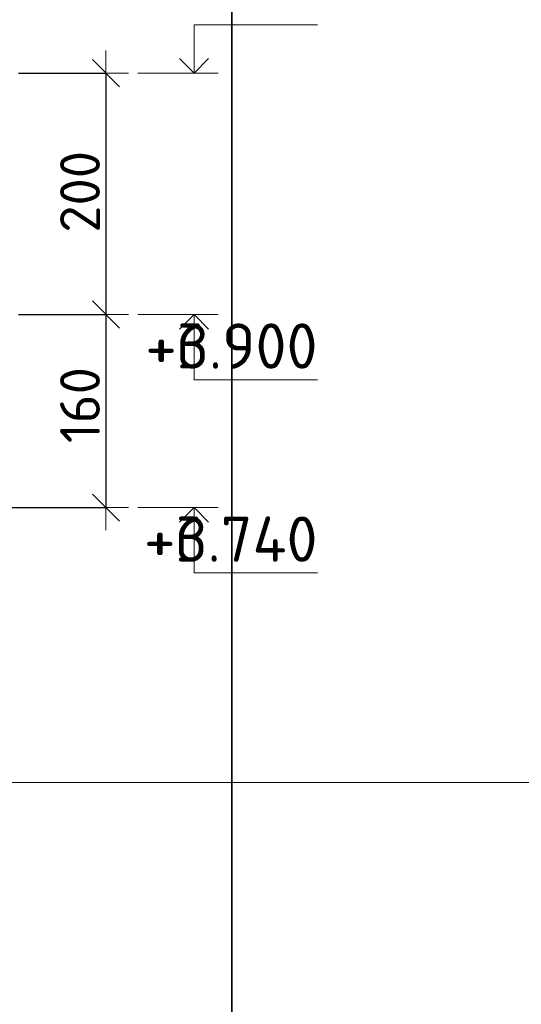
# Model space of a CAD drawing. Header units: metres. Extents: x -38 to 107, y -15 to 21.
# Tile 129 of 133: x 75.244 to 75.66, y 12.288 to 13.104. Entities that reach past the tile are written whole.
import ezdxf

# ---------------------------------------------------------------- set-up
doc = ezdxf.new("R2010")
doc.units = ezdxf.units.M
doc.header["$PDMODE"] = 65
doc.layers.add('XR$3$Размерная линия_ общее', color=7, linetype='Continuous', lineweight=13)
doc.layers.add('XR$5$Размерная линия_ общее', color=7, linetype='Continuous', lineweight=13)
doc.styles.add('ISOCPEUR', font='txt')
doc.dimstyles.new('DIMSTYLE_8', dxfattribs={"dimtxt": 0.033, "dimasz": 0.0375, "dimexe": 0, "dimexo": 0, "dimgap": 0.0165, "dimtad": 2, "dimdec": 0, "dimlfac": 1000, "dimrnd": 1, "dimzin": 12, "dimdsep": 46, "dimtxsty": 'ISOCPEUR', "dimblk1": 'ALL_ML_STRICH', "dimblk2": 'ALL_ML_STRICH', "dimsah": 1, "dimcen": 0, "dimclrd": 7, "dimclre": 256, "dimclrt": 7, "dimadec": 0, "dimazin": 0, "dimtfac": 1, "dimtdec": 0, "dimtix": 1, "dimtmove": 2, "dimatfit": 3, "dimfxl": 0, "dimtzin": 0, "dimlwd": 0, "dimlwe": -3, "dimarcsym": 0})

# ---------------------------------------------------------------- blocks, each defined once
blk = doc.blocks.new('СЛОЖНЫЙ_ОБЪЕКТ_6')
at = {"color": 7, "linetype": 'Continuous', "lineweight": 13, "transparency": 33554687}
blk.add_line((75.40839, 13.05949), (75.34172, 13.05949), dxfattribs=at)
blk.add_lwpolyline([(75.38839, 13.05949), (75.38839, 13.09949), (75.49072, 13.09949)], dxfattribs=at)
at = {"color": 7, "linetype": 'Continuous', "lineweight": 35, "transparency": 33554687}
blk.add_lwpolyline([(75.37629, 13.07159), (75.38839, 13.05949), (75.4005, 13.07159)], dxfattribs=at)
blk = doc.blocks.new('СЛОЖНЫЙ_ОБЪЕКТ_7')
at = {"color": 7, "linetype": 'Continuous', "lineweight": 13, "transparency": 33554687}
blk.add_line((75.40839, 12.85949), (75.34172, 12.85949), dxfattribs=at)
at = {"color": 7, "linetype": 'Continuous', "lineweight": 35, "transparency": 33554687}
blk.add_lwpolyline([(75.37629, 12.84738), (75.38839, 12.85949), (75.4005, 12.84738)], dxfattribs=at)
at = {"color": 7, "linetype": 'Continuous', "lineweight": 13, "transparency": 33554687}
blk.add_lwpolyline([(75.38839, 12.85949), (75.38839, 12.80549), (75.49072, 12.80549)], dxfattribs=at)
blk = doc.blocks.new('ALL_ML_STRICH')
at = {"color": 0, "linetype": 'ByBlock', "lineweight": -2}
for p, q in [((0, -0.5), (0, 0.5)), ((-0.3, -0.3), (0.3, 0.3)), ((-1, 0), (0.5, 0))]:
    blk.add_line(p, q, dxfattribs=at)
blk = doc.blocks.new('*D103')
at = {"layer": 'DEFPOINTS', "color": 7, "linetype": 'Continuous', "lineweight": 13, "transparency": 33554687}
for p in [(75.22301, 13.05949), (75.31543, 13.05949), (75.22301, 12.85949)]:
    blk.add_point(p, dxfattribs=at)
at = {"layer": 'XR$3$Размерная линия_ общее', "color": 253, "linetype": 'Continuous', "lineweight": -2, "true_color": 0xa0a0a0, "transparency": 33554687}
for p, q in [((75.24301, 13.05949), (75.31543, 13.05949)), ((75.24301, 12.85949), (75.31543, 12.85949))]:
    blk.add_line(p, q, dxfattribs=at)
at = {"layer": 'XR$3$Размерная линия_ общее', "color": 7, "linetype": 'Continuous', "lineweight": -2, "transparency": 33554687}
blk.add_line((75.31543, 13.05949), (75.31543, 12.85949), dxfattribs=at)
at = {"layer": 'XR$3$Размерная линия_ общее', "color": 7, "linetype": 'Continuous', "lineweight": 13, "transparency": 33554687, "xscale": 0.0375, "yscale": 0.0375, "zscale": 0.0375}
for p, rotation in [((75.31543, 13.05949), 90), ((75.31543, 12.85949), 270)]:
    blk.add_blockref('ALL_ML_STRICH', p, dxfattribs=dict(at, rotation=rotation))
at = {"layer": 'XR$3$Размерная линия_ общее', "color": 7, "linetype": 'Continuous', "lineweight": 13, "transparency": 33554687, "insert": (75.29393, 12.96114), "char_height": 0.033, "width": 0.099, "attachment_point": 5, "rotation": 90, "style": 'ISOCPEUR'}
blk.add_mtext('\\A1;{200}', dxfattribs=at)
blk = doc.blocks.new('*D104')
at = {"layer": 'DEFPOINTS', "color": 7, "linetype": 'Continuous', "lineweight": 13, "transparency": 33554687}
for p in [(75.22301, 12.85949), (75.31543, 12.85949), (74.89936, 12.69949)]:
    blk.add_point(p, dxfattribs=at)
at = {"layer": 'XR$3$Размерная линия_ общее', "color": 253, "linetype": 'Continuous', "lineweight": -2, "true_color": 0xa0a0a0, "transparency": 33554687}
for p, q in [((75.24301, 12.85949), (75.31543, 12.85949)), ((74.91936, 12.69949), (75.31543, 12.69949))]:
    blk.add_line(p, q, dxfattribs=at)
at = {"layer": 'XR$3$Размерная линия_ общее', "color": 7, "linetype": 'Continuous', "lineweight": -2, "transparency": 33554687}
blk.add_line((75.31543, 12.85949), (75.31543, 12.69949), dxfattribs=at)
at = {"layer": 'XR$3$Размерная линия_ общее', "color": 7, "linetype": 'Continuous', "lineweight": 13, "transparency": 33554687, "xscale": 0.0375, "yscale": 0.0375, "zscale": 0.0375}
for p, rotation in [((75.31543, 12.85949), 90), ((75.31543, 12.69949), 270)]:
    blk.add_blockref('ALL_ML_STRICH', p, dxfattribs=dict(at, rotation=rotation))
at = {"layer": 'XR$3$Размерная линия_ общее', "color": 7, "linetype": 'Continuous', "lineweight": 13, "transparency": 33554687, "insert": (75.29393, 12.78444), "char_height": 0.033, "width": 0.099, "attachment_point": 5, "rotation": 90, "style": 'ISOCPEUR'}
blk.add_mtext('\\A1;{160}', dxfattribs=at)
blk = doc.blocks.new('СЛОЖНЫЙ_ОБЪЕКТ_8')
at = {"color": 7, "linetype": 'Continuous', "lineweight": 13, "transparency": 33554687}
blk.add_line((75.40839, 12.69949), (75.34172, 12.69949), dxfattribs=at)
at = {"color": 7, "linetype": 'Continuous', "lineweight": 35, "transparency": 33554687}
blk.add_lwpolyline([(75.37629, 12.68738), (75.38839, 12.69949), (75.4005, 12.68738)], dxfattribs=at)
at = {"color": 7, "linetype": 'Continuous', "lineweight": 13, "transparency": 33554687}
blk.add_lwpolyline([(75.38839, 12.69949), (75.38839, 12.64549), (75.49072, 12.64549)], dxfattribs=at)
blk = doc.blocks.new('СЛОЖНЫЙ_ОБЪЕКТ_61')
at = {"color": 7, "linetype": 'Continuous', "lineweight": 13, "transparency": 33554687}
blk.add_line((75.40839, 13.05949), (75.34172, 13.05949), dxfattribs=at)
blk.add_lwpolyline([(75.38839, 13.05949), (75.38839, 13.09949), (75.49072, 13.09949)], dxfattribs=at)
at = {"color": 7, "linetype": 'Continuous', "lineweight": 35, "transparency": 33554687}
blk.add_lwpolyline([(75.37629, 13.07159), (75.38839, 13.05949), (75.4005, 13.07159)], dxfattribs=at)
blk = doc.blocks.new('СЛОЖНЫЙ_ОБЪЕКТ_62')
at = {"color": 7, "linetype": 'Continuous', "lineweight": 13, "transparency": 33554687}
blk.add_line((75.40839, 12.85949), (75.34172, 12.85949), dxfattribs=at)
at = {"color": 7, "linetype": 'Continuous', "lineweight": 35, "transparency": 33554687}
blk.add_lwpolyline([(75.37629, 12.84738), (75.38839, 12.85949), (75.4005, 12.84738)], dxfattribs=at)
at = {"color": 7, "linetype": 'Continuous', "lineweight": 13, "transparency": 33554687}
blk.add_lwpolyline([(75.38839, 12.85949), (75.38839, 12.80549), (75.49072, 12.80549)], dxfattribs=at)
blk = doc.blocks.new('СЛОЖНЫЙ_ОБЪЕКТ_63')
at = {"color": 7, "linetype": 'Continuous', "lineweight": 13, "transparency": 33554687}
blk.add_line((75.40839, 12.69949), (75.34172, 12.69949), dxfattribs=at)
at = {"color": 7, "linetype": 'Continuous', "lineweight": 35, "transparency": 33554687}
blk.add_lwpolyline([(75.37629, 12.68738), (75.38839, 12.69949), (75.4005, 12.68738)], dxfattribs=at)
at = {"color": 7, "linetype": 'Continuous', "lineweight": 13, "transparency": 33554687}
blk.add_lwpolyline([(75.38839, 12.69949), (75.38839, 12.64549), (75.49072, 12.64549)], dxfattribs=at)
blk = doc.blocks.new('*D787')
at = {"layer": 'DEFPOINTS', "color": 7, "linetype": 'Continuous', "lineweight": 13, "transparency": 33554687}
for p in [(75.22301, 13.05949), (75.31543, 13.05949), (75.22301, 12.85949)]:
    blk.add_point(p, dxfattribs=at)
at = {"layer": 'XR$5$Размерная линия_ общее', "color": 253, "linetype": 'Continuous', "lineweight": -2, "true_color": 0xa0a0a0, "transparency": 33554687}
for p, q in [((75.24301, 13.05949), (75.31543, 13.05949)), ((75.24301, 12.85949), (75.31543, 12.85949))]:
    blk.add_line(p, q, dxfattribs=at)
at = {"layer": 'XR$5$Размерная линия_ общее', "color": 7, "linetype": 'Continuous', "lineweight": -2, "transparency": 33554687}
blk.add_line((75.31543, 13.05949), (75.31543, 12.85949), dxfattribs=at)
at = {"layer": 'XR$5$Размерная линия_ общее', "color": 7, "linetype": 'Continuous', "lineweight": 13, "transparency": 33554687, "xscale": 0.0375, "yscale": 0.0375, "zscale": 0.0375}
for p, rotation in [((75.31543, 13.05949), 90), ((75.31543, 12.85949), 270)]:
    blk.add_blockref('ALL_ML_STRICH', p, dxfattribs=dict(at, rotation=rotation))
at = {"layer": 'XR$5$Размерная линия_ общее', "color": 7, "linetype": 'Continuous', "lineweight": 13, "transparency": 33554687, "insert": (75.29393, 12.96114), "char_height": 0.033, "width": 0.099, "attachment_point": 5, "rotation": 90, "style": 'ISOCPEUR'}
blk.add_mtext('\\A1;{200}', dxfattribs=at)
blk = doc.blocks.new('*D788')
at = {"layer": 'DEFPOINTS', "color": 7, "linetype": 'Continuous', "lineweight": 13, "transparency": 33554687}
for p in [(75.22301, 12.85949), (75.31543, 12.85949), (74.89936, 12.69949)]:
    blk.add_point(p, dxfattribs=at)
at = {"layer": 'XR$5$Размерная линия_ общее', "color": 253, "linetype": 'Continuous', "lineweight": -2, "true_color": 0xa0a0a0, "transparency": 33554687}
for p, q in [((75.24301, 12.85949), (75.31543, 12.85949)), ((74.91936, 12.69949), (75.31543, 12.69949))]:
    blk.add_line(p, q, dxfattribs=at)
at = {"layer": 'XR$5$Размерная линия_ общее', "color": 7, "linetype": 'Continuous', "lineweight": -2, "transparency": 33554687}
blk.add_line((75.31543, 12.85949), (75.31543, 12.69949), dxfattribs=at)
at = {"layer": 'XR$5$Размерная линия_ общее', "color": 7, "linetype": 'Continuous', "lineweight": 13, "transparency": 33554687, "xscale": 0.0375, "yscale": 0.0375, "zscale": 0.0375}
for p, rotation in [((75.31543, 12.85949), 90), ((75.31543, 12.69949), 270)]:
    blk.add_blockref('ALL_ML_STRICH', p, dxfattribs=dict(at, rotation=rotation))
at = {"layer": 'XR$5$Размерная линия_ общее', "color": 7, "linetype": 'Continuous', "lineweight": 13, "transparency": 33554687, "insert": (75.29393, 12.78444), "char_height": 0.033, "width": 0.099, "attachment_point": 5, "rotation": 90, "style": 'ISOCPEUR'}
blk.add_mtext('\\A1;{160}', dxfattribs=at)

msp = doc.modelspace()

# ---------------------------------------------------------------- linework, layer by layer
at = {"color": 7, "linetype": 'Continuous', "lineweight": 35, "transparency": 33554687}
for p, q in [((75.41979, 13.27171), (75.41979, 12.47171)), ((75.41979, 12.47171), (75.41979, 11.67171))]:
    msp.add_line(p, q, dxfattribs=at)
at = {"color": 7, "linetype": 'Continuous', "lineweight": 13, "transparency": 33554687}
msp.add_line((86.41979, 12.47171), (67.91979, 12.47171), dxfattribs=at)

# ---------------------------------------------------------------- block references
at = {"color": 7, "linetype": 'Continuous', "lineweight": 35, "transparency": 33554687}
for name in ['СЛОЖНЫЙ_ОБЪЕКТ_6', 'СЛОЖНЫЙ_ОБЪЕКТ_61', 'СЛОЖНЫЙ_ОБЪЕКТ_7', 'СЛОЖНЫЙ_ОБЪЕКТ_62', 'СЛОЖНЫЙ_ОБЪЕКТ_8', 'СЛОЖНЫЙ_ОБЪЕКТ_63']:
    msp.add_blockref(name, (0, 0), dxfattribs=at)

# ---------------------------------------------------------------- texts
at = {"color": 7, "linetype": 'Continuous', "lineweight": 13, "transparency": 33554687, "char_height": 0.0375, "attachment_point": 9, "style": 'ISOCPEUR'}
for s, insert, width in [('\\A1;{\\fISOCPEUR|i0|b0;\\H0.037500;\\W1.000000;\\C7;+3.900}\\P', (75.49072, 12.81465), 0.1603125), ('\\A1;{\\fISOCPEUR|i0|b0;\\H0.037500;\\W1.000000;\\C7;+6.900}\\P', (75.49072, 12.81465), 0.1603125), ('\\A1;{\\fISOCPEUR|i0|b0;\\H0.037500;\\W1.000000;\\C7;+3.740}\\P', (75.49072, 12.65465), 0.1640854), ('\\A1;{\\fISOCPEUR|i0|b0;\\H0.037500;\\W1.000000;\\C7;+6.740}\\P', (75.49072, 12.65465), 0.1640854)]:
    msp.add_mtext(s, dxfattribs=dict(at, insert=insert, width=width))

# ---------------------------------------------------------------- dimensions: what is measured, and where the dimension line sits
at = {"layer": 'XR$3$Размерная линия_ общее', "color": 7, "linetype": 'Continuous', "lineweight": 13, "transparency": 33554687}
for base, p1, p2, picture, middle in [((75.31543, 12.85949), (75.24301, 13.05949), (75.24301, 12.85949), '*D103', (75.29393, 12.96114)), ((75.31543, 12.69949), (75.24301, 12.85949), (74.91936, 12.69949), '*D104', (75.29393, 12.78444))]:
    dim = msp.add_linear_dim(base=base, p1=p1, p2=p2, angle=270, dimstyle='DIMSTYLE_8', override={"dimpost": '<>', "dimclrd": 7, "dimclre": 253, "dimclrt": 7, "dimlwd": 0, "dimlwe": 65533}, dxfattribs=at)
    dim.commit()
    dim.dimension.update_dxf_attribs({"geometry": picture, "text_midpoint": middle, "dimtype": 160})
at = {"layer": 'XR$5$Размерная линия_ общее', "color": 7, "linetype": 'Continuous', "lineweight": 13, "transparency": 33554687}
for base, p1, p2, picture, middle in [((75.31543, 12.85949), (75.24301, 13.05949), (75.24301, 12.85949), '*D787', (75.29393, 12.96114)), ((75.31543, 12.69949), (75.24301, 12.85949), (74.91936, 12.69949), '*D788', (75.29393, 12.78444))]:
    dim = msp.add_linear_dim(base=base, p1=p1, p2=p2, angle=270, dimstyle='DIMSTYLE_8', override={"dimpost": '<>', "dimclrd": 7, "dimclre": 253, "dimclrt": 7, "dimlwd": 0, "dimlwe": 65533}, dxfattribs=at)
    dim.commit()
    dim.dimension.update_dxf_attribs({"geometry": picture, "text_midpoint": middle, "dimtype": 160})

doc.saveas('drawing.dxf')
